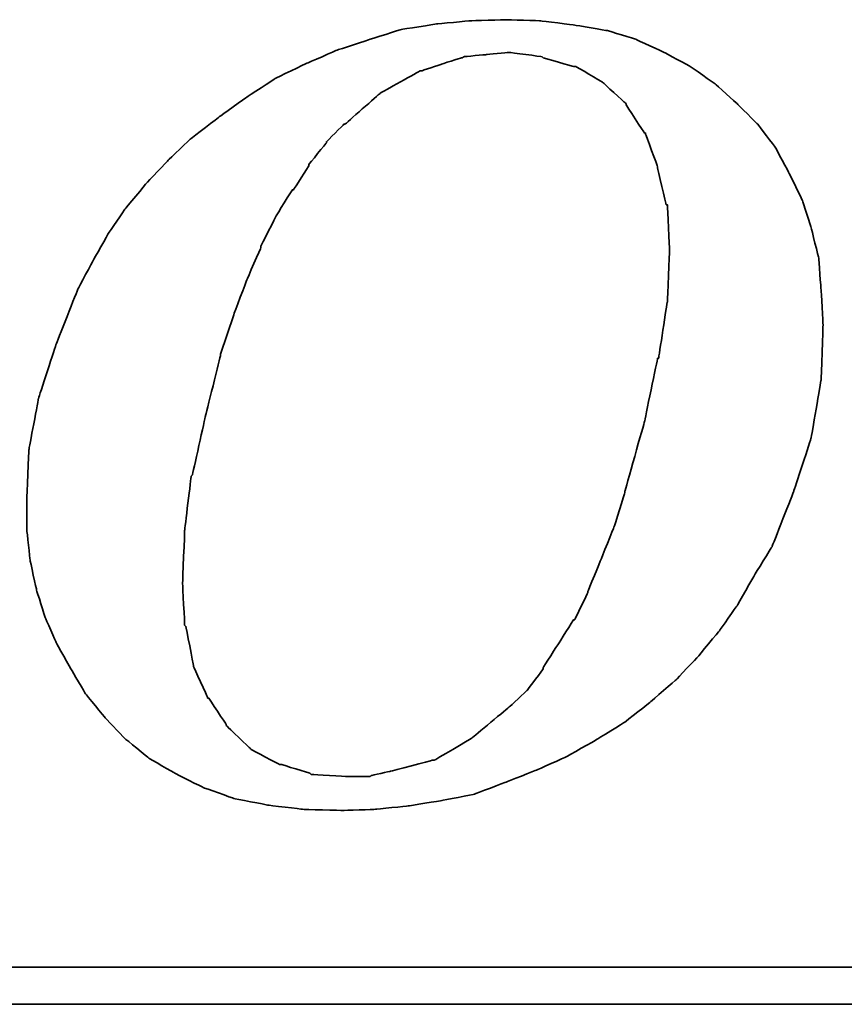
# Model space of a CAD drawing. Header units: millimetres. Extents: x 21 to 280, y -116 to 66.
# Tile 91 of 98: x 223.79 to 225.95, y 6.66 to 9.23. Entities that reach past the tile are written whole.
import ezdxf

# ---------------------------------------------------------------- set-up
doc = ezdxf.new("R2010")
doc.units = ezdxf.units.MM
doc.header["$LTSCALE"] = 0.15
doc.layers.add('DIM', color=4, linetype='CONTINUOUS')
doc.layers.add('layer 1', color=7, linetype='CONTINUOUS')

# ---------------------------------------------------------------- blocks, each defined once
blk = doc.blocks.new('TBI MOTION logo(完整正式版)')
at = {"layer": 'layer 1', "color": 22, "lineweight": 35}
for points, knots in [([(35.79625, -6.98375), (35.79625, -6.98375), (36.23125, -7.43875), (36.23125, -7.43875), (36.23125, -7.43875), (36.23125, -7.43875), (36.75625, -7.87125), (36.75625, -7.87125), (36.75625, -7.87125), (36.75625, -7.87125), (37.33125, -8.20375), (37.33125, -8.20375), (37.33125, -8.20375), (37.33125, -8.20375), (37.95625, -8.51875), (37.95625, -8.51875), (37.95625, -8.51875), (37.95625, -8.51875), (38.62625, -8.75875), (38.62625, -8.75875), (38.62625, -8.75875), (38.62625, -8.75875), (39.37125, -8.90375), (39.37125, -8.90375), (39.37125, -8.90375), (39.37125, -8.90375), (40.14125, -8.99875), (40.14125, -8.99875), (40.14125, -8.99875), (40.14125, -8.99875), (41.02625, -9.02375), (41.02625, -9.02375), (41.02625, -9.02375), (41.02625, -9.02375), (41.74625, -8.99875), (41.74625, -8.99875), (41.74625, -8.99875), (41.74625, -8.99875), (42.46625, -8.92375), (42.46625, -8.92375), (42.46625, -8.92375), (42.46625, -8.92375), (43.21125, -8.80625), (43.21125, -8.80625), (43.21125, -8.80625), (43.21125, -8.80625), (43.93125, -8.66375), (43.93125, -8.66375), (43.93125, -8.66375), (43.93125, -8.66375), (44.62625, -8.39875), (44.62625, -8.39875), (44.62625, -8.39875), (44.62625, -8.39875), (45.29625, -8.13375), (45.29625, -8.13375), (45.29625, -8.13375), (45.29625, -8.13375), (45.94625, -7.84375), (45.94625, -7.84375), (45.94625, -7.84375), (45.94625, -7.84375), (46.61625, -7.46375), (46.61625, -7.46375), (46.61625, -7.46375), (46.61625, -7.46375), (47.24125, -7.07875), (47.24125, -7.07875), (47.24125, -7.07875), (47.24125, -7.07875), (47.81625, -6.62375), (47.81625, -6.62375), (47.81625, -6.62375), (47.81625, -6.62375), (48.36875, -6.14375), (48.36875, -6.14375), (48.36875, -6.14375), (48.36875, -6.14375), (48.84625, -5.64125), (48.84625, -5.64125), (48.84625, -5.64125), (48.84625, -5.64125), (49.32625, -5.06375), (49.32625, -5.06375), (49.32625, -5.06375), (49.32625, -5.06375), (49.71125, -4.51374), (49.71125, -4.51374), (49.71125, -4.51374), (49.71125, -4.51374), (50.09625, -3.83874), (50.09625, -3.83874), (50.09625, -3.83874), (50.09625, -3.83874), (50.48125, -3.21374), (50.48125, -3.21374), (50.48125, -3.21374), (50.48125, -3.21374), (50.96125, -1.99125), (50.96125, -1.99125), (50.96125, -1.99125), (50.96125, -1.99125), (51.34375, -0.81875), (51.34375, -0.81875), (51.34375, -0.81875), (51.34375, -0.81875), (51.56125, 0.45624), (51.56125, 0.45624), (51.56125, 0.45624), (51.56125, 0.45624), (51.60625, 1.67624), (51.60625, 1.67624), (51.60625, 1.67624), (51.60625, 1.67624), (51.56125, 2.44625), (51.56125, 2.44625), (51.56125, 2.44625), (51.56125, 2.44625), (51.51125, 3.14125), (51.51125, 3.14125), (51.51125, 3.14125), (51.51125, 3.14125), (51.34375, 3.81125), (51.34375, 3.81125), (51.34375, 3.81125), (51.34375, 3.81125), (51.15125, 4.41125), (51.15125, 4.41125), (51.15125, 4.41125), (51.15125, 4.41125), (50.86125, 5.01125), (50.86125, 5.01125), (50.86125, 5.01125), (50.86125, 5.01125), (50.55125, 5.58875), (50.55125, 5.58875), (50.55125, 5.58875), (50.55125, 5.58875), (50.16625, 6.09125), (50.16625, 6.09125), (50.16625, 6.09125), (50.16625, 6.09125), (49.71125, 6.54875), (49.71125, 6.54875), (49.71125, 6.54875), (49.71125, 6.54875), (49.23125, 6.98125), (49.23125, 6.98125), (49.23125, 6.98125), (49.23125, 6.98125), (48.67875, 7.36625), (48.67875, 7.36625), (48.67875, 7.36625), (48.67875, 7.36625), (48.10375, 7.67625), (48.10375, 7.67625), (48.10375, 7.67625), (48.10375, 7.67625), (47.48125, 7.96375), (47.48125, 7.96375), (47.48125, 7.96375), (47.48125, 7.96375), (46.85625, 8.15625), (46.85625, 8.15625), (46.85625, 8.15625), (46.85625, 8.15625), (46.13625, 8.27624), (46.13625, 8.27624), (46.13625, 8.27624), (46.13625, 8.27624), (45.39125, 8.37125), (45.39125, 8.37125), (45.39125, 8.37125), (45.39125, 8.37125), (44.62625, 8.39624), (44.62625, 8.39624), (44.62625, 8.39624), (44.62625, 8.39624), (43.83625, 8.37125), (43.83625, 8.37125), (43.83625, 8.37125), (43.83625, 8.37125), (43.09125, 8.30125), (43.09125, 8.30125), (43.09125, 8.30125), (43.09125, 8.30125), (42.32125, 8.18125), (42.32125, 8.18125), (42.32125, 8.18125), (42.32125, 8.18125), (41.62875, 7.96375), (41.62875, 7.96375), (41.62875, 7.96375), (41.62875, 7.96375), (40.90625, 7.72625), (40.90625, 7.72625), (40.90625, 7.72625), (40.90625, 7.72625), (40.23624, 7.43625), (40.23624, 7.43625), (40.23624, 7.43625), (40.23624, 7.43625), (39.54124, 7.10125), (39.54124, 7.10125), (39.54124, 7.10125), (39.54124, 7.10125), (38.91625, 6.69125), (38.91625, 6.69125), (38.91625, 6.69125), (38.91625, 6.69125), (38.31625, 6.26125), (38.31625, 6.26125), (38.31625, 6.26125), (38.31625, 6.26125), (37.69125, 5.78125), (37.69125, 5.78125), (37.69125, 5.78125), (37.69125, 5.78125), (37.18625, 5.30125), (37.18625, 5.30125), (37.18625, 5.30125), (37.18625, 5.30125), (36.70625, 4.79624), (36.70625, 4.79624), (36.70625, 4.79624), (36.70625, 4.79624), (36.23125, 4.22125), (36.23125, 4.22125), (36.23125, 4.22125), (36.23125, 4.22125), (35.87124, 3.69375), (35.87124, 3.69375), (35.87124, 3.69375), (35.87124, 3.69375), (35.53125, 3.09125), (35.53125, 3.09125), (35.53125, 3.09125), (35.53125, 3.09125), (35.19875, 2.47125), (35.19875, 2.47125), (35.19875, 2.47125), (35.19875, 2.47125), (34.71625, 1.24625), (34.71625, 1.24625), (34.71625, 1.24625), (34.71625, 1.24625), (34.33125, 0.06874), (34.33125, 0.06874), (34.33125, 0.06874), (34.33125, 0.06874), (34.11625, -1.07875), (34.11625, -1.07875), (34.11625, -1.07875), (34.11625, -1.07875), (34.07125, -2.15875), (34.07125, -2.15875), (34.07125, -2.15875), (34.07125, -2.15875), (34.07125, -2.85375), (34.07125, -2.85375), (34.07125, -2.85375), (34.07125, -2.85375), (34.14125, -3.50375), (34.14125, -3.50375), (34.14125, -3.50375), (34.14125, -3.50375), (34.28625, -4.17375), (34.28625, -4.17375), (34.28625, -4.17375), (34.28625, -4.17375), (34.47625, -4.77624), (34.47625, -4.77624), (34.47625, -4.77624), (34.47625, -4.77624), (34.71625, -5.32625), (34.71625, -5.32625), (34.71625, -5.32625), (34.71625, -5.32625), (35.05375, -5.92875), (35.05375, -5.92875), (35.05375, -5.92875), (35.05375, -5.92875), (35.36375, -6.45375), (35.36375, -6.45375), (35.36375, -6.45375), (35.36375, -6.45375), (35.79625, -6.98375), (35.79625, -6.98375)], [0, 0, 0, 0, 0.01388889, 0.01388889, 0.01388889, 0.0138889, 0.02777778, 0.02777778, 0.02777778, 0.02777779, 0.04166667, 0.04166667, 0.04166667, 0.04166668, 0.05555556, 0.05555556, 0.05555556, 0.05555557, 0.06944444, 0.06944444, 0.06944444, 0.06944445, 0.08333333, 0.08333333, 0.08333333, 0.08333334, 0.09722222, 0.09722222, 0.09722222, 0.09722223, 0.11111111, 0.11111111, 0.11111111, 0.11111112, 0.125, 0.125, 0.125, 0.12500001, 0.13888889, 0.13888889, 0.13888889, 0.1388889, 0.15277778, 0.15277778, 0.15277778, 0.15277779, 0.16666667, 0.16666667, 0.16666667, 0.16666668, 0.18055556, 0.18055556, 0.18055556, 0.18055557, 0.19444444, 0.19444444, 0.19444444, 0.19444445, 0.20833333, 0.20833333, 0.20833333, 0.20833334, 0.22222222, 0.22222222, 0.22222222, 0.22222223, 0.23611111, 0.23611111, 0.23611111, 0.23611112, 0.25, 0.25, 0.25, 0.25000001, 0.26388889, 0.26388889, 0.26388889, 0.2638889, 0.27777778, 0.27777778, 0.27777778, 0.27777779, 0.29166667, 0.29166667, 0.29166667, 0.29166668, 0.30555556, 0.30555556, 0.30555556, 0.30555557, 0.31944444, 0.31944444, 0.31944444, 0.31944445, 0.33333333, 0.33333333, 0.33333333, 0.33333334, 0.34722222, 0.34722222, 0.34722222, 0.34722223, 0.36111111, 0.36111111, 0.36111111, 0.36111112, 0.375, 0.375, 0.375, 0.37500001, 0.38888889, 0.38888889, 0.38888889, 0.3888889, 0.40277778, 0.40277778, 0.40277778, 0.40277779, 0.41666667, 0.41666667, 0.41666667, 0.41666668, 0.43055556, 0.43055556, 0.43055556, 0.43055557, 0.44444444, 0.44444444, 0.44444444, 0.44444445, 0.45833333, 0.45833333, 0.45833333, 0.45833334, 0.47222222, 0.47222222, 0.47222222, 0.47222223, 0.48611111, 0.48611111, 0.48611111, 0.48611112, 0.5, 0.5, 0.5, 0.50000001, 0.51388889, 0.51388889, 0.51388889, 0.5138889, 0.52777778, 0.52777778, 0.52777778, 0.52777779, 0.54166667, 0.54166667, 0.54166667, 0.54166668, 0.55555556, 0.55555556, 0.55555556, 0.55555557, 0.56944444, 0.56944444, 0.56944444, 0.56944445, 0.58333333, 0.58333333, 0.58333333, 0.58333334, 0.59722222, 0.59722222, 0.59722222, 0.59722223, 0.61111111, 0.61111111, 0.61111111, 0.61111112, 0.625, 0.625, 0.625, 0.62500001, 0.63888889, 0.63888889, 0.63888889, 0.6388889, 0.65277778, 0.65277778, 0.65277778, 0.65277779, 0.66666667, 0.66666667, 0.66666667, 0.66666668, 0.68055556, 0.68055556, 0.68055556, 0.68055557, 0.69444444, 0.69444444, 0.69444444, 0.69444445, 0.70833333, 0.70833333, 0.70833333, 0.70833334, 0.72222222, 0.72222222, 0.72222222, 0.72222223, 0.73611111, 0.73611111, 0.73611111, 0.73611112, 0.75, 0.75, 0.75, 0.75000001, 0.76388889, 0.76388889, 0.76388889, 0.7638889, 0.77777778, 0.77777778, 0.77777778, 0.77777779, 0.79166667, 0.79166667, 0.79166667, 0.79166668, 0.80555556, 0.80555556, 0.80555556, 0.80555557, 0.81944444, 0.81944444, 0.81944444, 0.81944445, 0.83333333, 0.83333333, 0.83333333, 0.83333334, 0.84722222, 0.84722222, 0.84722222, 0.84722223, 0.86111111, 0.86111111, 0.86111111, 0.86111112, 0.875, 0.875, 0.875, 0.87500001, 0.88888889, 0.88888889, 0.88888889, 0.8888889, 0.90277778, 0.90277778, 0.90277778, 0.90277779, 0.91666667, 0.91666667, 0.91666667, 0.91666668, 0.93055556, 0.93055556, 0.93055556, 0.93055557, 0.94444444, 0.94444444, 0.94444444, 0.94444445, 0.95833333, 0.95833333, 0.95833333, 0.95833334, 0.97222222, 0.97222222, 0.97222222, 0.97222223, 0.98611111, 0.98611111, 0.98611111, 0.98611112, 1, 1, 1, 1]), ([(38.33875, 1.03124), (38.33875, 1.03124), (38.62625, 1.89625), (38.62625, 1.89625), (38.62625, 1.89625), (38.62625, 1.89625), (38.91625, 2.66375), (38.91625, 2.66375), (38.91625, 2.66375), (38.91625, 2.66375), (39.22625, 3.38125), (39.22625, 3.38125), (39.22625, 3.38125), (39.22625, 3.38125), (39.22625, 3.40624), (39.22625, 3.40624), (39.22625, 3.40624), (39.22625, 3.40624), (39.56124, 4.07624), (39.56124, 4.07624), (39.56124, 4.07624), (39.56124, 4.07624), (39.92125, 4.65125), (39.92125, 4.65125), (39.92125, 4.65125), (39.92125, 4.65125), (39.94625, 4.65125), (39.94625, 4.65125), (39.94625, 4.65125), (39.94625, 4.65125), (40.28125, 5.17875), (40.28125, 5.17875), (40.28125, 5.17875), (40.28125, 5.17875), (40.28125, 5.20375), (40.28125, 5.20375), (40.28125, 5.20375), (40.28125, 5.20375), (40.66875, 5.68625), (40.66875, 5.68625), (40.66875, 5.68625), (40.66875, 5.68625), (40.66875, 5.70625), (40.66875, 5.70625), (40.66875, 5.70625), (40.66875, 5.70625), (41.05124, 6.09125), (41.05124, 6.09125), (41.05124, 6.09125), (41.05124, 6.09125), (41.07625, 6.09125), (41.07625, 6.09125), (41.07625, 6.09125), (41.07625, 6.09125), (41.84125, 6.76625), (41.84125, 6.76625), (41.84125, 6.76625), (41.84125, 6.76625), (41.86625, 6.78625), (41.86625, 6.78625), (41.86625, 6.78625), (41.86625, 6.78625), (42.73125, 7.26624), (42.73125, 7.26624), (42.73125, 7.26624), (42.73125, 7.26624), (42.75625, 7.26624), (42.75625, 7.26624), (42.75625, 7.26624), (42.75625, 7.26624), (43.18625, 7.41125), (43.18625, 7.41125), (43.18625, 7.41125), (43.18625, 7.41125), (43.64125, 7.55625), (43.64125, 7.55625), (43.64125, 7.55625), (43.64125, 7.55625), (43.66625, 7.55625), (43.66625, 7.55625), (43.66625, 7.55625), (43.66625, 7.55625), (43.69125, 7.58124), (43.69125, 7.58124), (43.69125, 7.58124), (43.69125, 7.58124), (44.19125, 7.62625), (44.19125, 7.62625), (44.19125, 7.62625), (44.19125, 7.62625), (44.67125, 7.67625), (44.67125, 7.67625), (44.67125, 7.67625), (44.67125, 7.67625), (44.69625, 7.67625), (44.69625, 7.67625), (44.69625, 7.67625), (44.69625, 7.67625), (45.41875, 7.58124), (45.41875, 7.58124), (45.41875, 7.58124), (45.41875, 7.58124), (45.44125, 7.55625), (45.44125, 7.55625), (45.44125, 7.55625), (45.44125, 7.55625), (46.11125, 7.36625), (46.11125, 7.36625), (46.11125, 7.36625), (46.11125, 7.36625), (46.13625, 7.36625), (46.13625, 7.36625), (46.13625, 7.36625), (46.13625, 7.36625), (46.15875, 7.36625), (46.15875, 7.36625), (46.15875, 7.36625), (46.15875, 7.36625), (46.73625, 7.02624), (46.73625, 7.02624), (46.73625, 7.02624), (46.73625, 7.02624), (46.76125, 7.00624), (46.76125, 7.00624), (46.76125, 7.00624), (46.76125, 7.00624), (47.24125, 6.57124), (47.24125, 6.57124), (47.24125, 6.57124), (47.24125, 6.57124), (47.26625, 6.54875), (47.26625, 6.54875), (47.26625, 6.54875), (47.26625, 6.54875), (47.26625, 6.52375), (47.26625, 6.52375), (47.26625, 6.52375), (47.26625, 6.52375), (47.67375, 5.89875), (47.67375, 5.89875), (47.67375, 5.89875), (47.67375, 5.89875), (47.69625, 5.89875), (47.69625, 5.89875), (47.69625, 5.89875), (47.69625, 5.89875), (47.69625, 5.87625), (47.69625, 5.87625), (47.69625, 5.87625), (47.69625, 5.87625), (47.96125, 5.15625), (47.96125, 5.15625), (47.96125, 5.15625), (47.96125, 5.15625), (47.96125, 5.13125), (47.96125, 5.13125), (47.96125, 5.13125), (47.96125, 5.13125), (48.15125, 4.31875), (48.15125, 4.31875), (48.15125, 4.31875), (48.15125, 4.31875), (48.17625, 4.31875), (48.17625, 4.31875), (48.17625, 4.31875), (48.17625, 4.31875), (48.17625, 4.29125), (48.17625, 4.29125), (48.17625, 4.29125), (48.17625, 4.29125), (48.22625, 3.33125), (48.22625, 3.33125), (48.22625, 3.33125), (48.22625, 3.33125), (48.22625, 3.30875), (48.22625, 3.30875), (48.22625, 3.30875), (48.22625, 3.30875), (48.17625, 2.20624), (48.17625, 2.20624), (48.17625, 2.20624), (48.17625, 2.20624), (48.17625, 2.18124), (48.17625, 2.18124), (48.17625, 2.18124), (48.17625, 2.18124), (47.98375, 0.93624), (47.98375, 0.93624), (47.98375, 0.93624), (47.98375, 0.93624), (47.96125, 0.93624), (47.96125, 0.93624), (47.96125, 0.93624), (47.96125, 0.93624), (47.67375, -0.45874), (47.67375, -0.45874), (47.67375, -0.45874), (47.67375, -0.45874), (47.24125, -1.99125), (47.24125, -1.99125), (47.24125, -1.99125), (47.24125, -1.99125), (47.24125, -2.01874), (47.24125, -2.01874), (47.24125, -2.01874), (47.24125, -2.01874), (47.00125, -2.78375), (47.00125, -2.78375), (47.00125, -2.78375), (47.00125, -2.78375), (46.71125, -3.50375), (46.71125, -3.50375), (46.71125, -3.50375), (46.71125, -3.50375), (46.42625, -4.19875), (46.42625, -4.19875), (46.42625, -4.19875), (46.42625, -4.19875), (46.42625, -4.22375), (46.42625, -4.22375), (46.42625, -4.22375), (46.42625, -4.22375), (46.13625, -4.82374), (46.13625, -4.82374), (46.13625, -4.82374), (46.13625, -4.82374), (46.11125, -4.82374), (46.11125, -4.82374), (46.11125, -4.82374), (46.11125, -4.82374), (45.77625, -5.35125), (45.77625, -5.35125), (45.77625, -5.35125), (45.77625, -5.35125), (45.44125, -5.87875), (45.44125, -5.87875), (45.44125, -5.87875), (45.44125, -5.87875), (45.44125, -5.90375), (45.44125, -5.90375), (45.44125, -5.90375), (45.44125, -5.90375), (45.10625, -6.35875), (45.10625, -6.35875), (45.10625, -6.35875), (45.10625, -6.35875), (45.08125, -6.38375), (45.08125, -6.38375), (45.08125, -6.38375), (45.08125, -6.38375), (44.69625, -6.74375), (44.69625, -6.74375), (44.69625, -6.74375), (44.69625, -6.74375), (43.88375, -7.41625), (43.88375, -7.41625), (43.88375, -7.41625), (43.88375, -7.41625), (43.85625, -7.43875), (43.85625, -7.43875), (43.85625, -7.43875), (43.85625, -7.43875), (43.04125, -7.91875), (43.04125, -7.91875), (43.04125, -7.91875), (43.04125, -7.91875), (43.01625, -7.91875), (43.01625, -7.91875), (43.01625, -7.91875), (43.01625, -7.91875), (42.99625, -7.91875), (42.99625, -7.91875), (42.99625, -7.91875), (42.99625, -7.91875), (42.08125, -8.15875), (42.08125, -8.15875), (42.08125, -8.15875), (42.08125, -8.15875), (41.65125, -8.25625), (41.65125, -8.25625), (41.65125, -8.25625), (41.65125, -8.25625), (41.62875, -8.27875), (41.62875, -8.27875), (41.62875, -8.27875), (41.62875, -8.27875), (41.60125, -8.27875), (41.60125, -8.27875), (41.60125, -8.27875), (41.60125, -8.27875), (41.12125, -8.27875), (41.12125, -8.27875), (41.12125, -8.27875), (41.12125, -8.27875), (40.35624, -8.23125), (40.35624, -8.23125), (40.35624, -8.23125), (40.35624, -8.23125), (40.33125, -8.23125), (40.33125, -8.23125), (40.33125, -8.23125), (40.33125, -8.23125), (40.30625, -8.20375), (40.30625, -8.20375), (40.30625, -8.20375), (40.30625, -8.20375), (39.68375, -8.01375), (39.68375, -8.01375), (39.68375, -8.01375), (39.68375, -8.01375), (39.66124, -8.01375), (39.66124, -8.01375), (39.66124, -8.01375), (39.66124, -8.01375), (39.63625, -8.01375), (39.63625, -8.01375), (39.63625, -8.01375), (39.63625, -8.01375), (39.01125, -7.67875), (39.01125, -7.67875), (39.01125, -7.67875), (39.01125, -7.67875), (38.98875, -7.65375), (38.98875, -7.65375), (38.98875, -7.65375), (38.98875, -7.65375), (38.48625, -7.17375), (38.48625, -7.17375), (38.48625, -7.17375), (38.48625, -7.17375), (38.45875, -7.14875), (38.45875, -7.14875), (38.45875, -7.14875), (38.45875, -7.14875), (38.45875, -7.12875), (38.45875, -7.12875), (38.45875, -7.12875), (38.45875, -7.12875), (38.07625, -6.54875), (38.07625, -6.54875), (38.07625, -6.54875), (38.07625, -6.54875), (38.05125, -6.54875), (38.05125, -6.54875), (38.05125, -6.54875), (38.05125, -6.54875), (38.05125, -6.52875), (38.05125, -6.52875), (38.05125, -6.52875), (38.05125, -6.52875), (37.74125, -5.85375), (37.74125, -5.85375), (37.74125, -5.85375), (37.74125, -5.85375), (37.74125, -5.82875), (37.74125, -5.82875), (37.74125, -5.82875), (37.74125, -5.82875), (37.57375, -4.96875), (37.57375, -4.96875), (37.57375, -4.96875), (37.57375, -4.96875), (37.54625, -4.94375), (37.54625, -4.94375), (37.54625, -4.94375), (37.54625, -4.94375), (37.50125, -4.03375), (37.50125, -4.03375), (37.50125, -4.03375), (37.50125, -4.03375), (37.50125, -4.00875), (37.50125, -4.00875), (37.50125, -4.00875), (37.50125, -4.00875), (37.54625, -2.85375), (37.54625, -2.85375), (37.54625, -2.85375), (37.54625, -2.85375), (37.69125, -1.65875), (37.69125, -1.65875), (37.69125, -1.65875), (37.69125, -1.65875), (37.71624, -1.63375), (37.71624, -1.63375), (37.71624, -1.63375), (37.71624, -1.63375), (38.00375, -0.33875), (38.00375, -0.33875), (38.00375, -0.33875), (38.00375, -0.33875), (38.33875, 1.00624), (38.33875, 1.00624), (38.33875, 1.00624), (38.33875, 1.00624), (38.33875, 1.03124), (38.33875, 1.03124)], [0, 0, 0, 0, 0.01010101, 0.01010101, 0.01010101, 0.01010102, 0.02020202, 0.02020202, 0.02020202, 0.02020203, 0.03030303, 0.03030303, 0.03030303, 0.03030304, 0.04040404, 0.04040404, 0.04040404, 0.04040405, 0.05050505, 0.05050505, 0.05050505, 0.05050506, 0.06060606, 0.06060606, 0.06060606, 0.06060607, 0.07070707, 0.07070707, 0.07070707, 0.07070708, 0.08080808, 0.08080808, 0.08080808, 0.08080809, 0.09090909, 0.09090909, 0.09090909, 0.0909091, 0.1010101, 0.1010101, 0.1010101, 0.10101011, 0.11111111, 0.11111111, 0.11111111, 0.11111112, 0.12121212, 0.12121212, 0.12121212, 0.12121213, 0.13131313, 0.13131313, 0.13131313, 0.13131314, 0.14141414, 0.14141414, 0.14141414, 0.14141415, 0.15151515, 0.15151515, 0.15151515, 0.15151516, 0.16161616, 0.16161616, 0.16161616, 0.16161617, 0.17171717, 0.17171717, 0.17171717, 0.17171718, 0.18181818, 0.18181818, 0.18181818, 0.18181819, 0.19191919, 0.19191919, 0.19191919, 0.1919192, 0.2020202, 0.2020202, 0.2020202, 0.20202021, 0.21212121, 0.21212121, 0.21212121, 0.21212122, 0.22222222, 0.22222222, 0.22222222, 0.22222223, 0.23232323, 0.23232323, 0.23232323, 0.23232324, 0.24242424, 0.24242424, 0.24242424, 0.24242425, 0.25252525, 0.25252525, 0.25252525, 0.25252526, 0.26262626, 0.26262626, 0.26262626, 0.26262627, 0.27272727, 0.27272727, 0.27272727, 0.27272728, 0.28282828, 0.28282828, 0.28282828, 0.28282829, 0.29292929, 0.29292929, 0.29292929, 0.2929293, 0.3030303, 0.3030303, 0.3030303, 0.30303031, 0.31313131, 0.31313131, 0.31313131, 0.31313132, 0.32323232, 0.32323232, 0.32323232, 0.32323233, 0.33333333, 0.33333333, 0.33333333, 0.33333334, 0.34343434, 0.34343434, 0.34343434, 0.34343435, 0.35353535, 0.35353535, 0.35353535, 0.35353536, 0.36363636, 0.36363636, 0.36363636, 0.36363637, 0.37373737, 0.37373737, 0.37373737, 0.37373738, 0.38383838, 0.38383838, 0.38383838, 0.38383839, 0.39393939, 0.39393939, 0.39393939, 0.3939394, 0.4040404, 0.4040404, 0.4040404, 0.40404041, 0.41414141, 0.41414141, 0.41414141, 0.41414142, 0.42424242, 0.42424242, 0.42424242, 0.42424243, 0.43434343, 0.43434343, 0.43434343, 0.43434344, 0.44444444, 0.44444444, 0.44444444, 0.44444445, 0.45454545, 0.45454545, 0.45454545, 0.45454546, 0.46464646, 0.46464646, 0.46464646, 0.46464647, 0.47474747, 0.47474747, 0.47474747, 0.47474748, 0.48484848, 0.48484848, 0.48484848, 0.48484849, 0.49494949, 0.49494949, 0.49494949, 0.4949495, 0.50505051, 0.50505051, 0.50505051, 0.50505052, 0.51515152, 0.51515152, 0.51515152, 0.51515153, 0.52525253, 0.52525253, 0.52525253, 0.52525254, 0.53535354, 0.53535354, 0.53535354, 0.53535355, 0.54545455, 0.54545455, 0.54545455, 0.54545456, 0.55555556, 0.55555556, 0.55555556, 0.55555557, 0.56565657, 0.56565657, 0.56565657, 0.56565658, 0.57575758, 0.57575758, 0.57575758, 0.57575759, 0.58585859, 0.58585859, 0.58585859, 0.5858586, 0.5959596, 0.5959596, 0.5959596, 0.59595961, 0.60606061, 0.60606061, 0.60606061, 0.60606062, 0.61616162, 0.61616162, 0.61616162, 0.61616163, 0.62626263, 0.62626263, 0.62626263, 0.62626264, 0.63636364, 0.63636364, 0.63636364, 0.63636365, 0.64646465, 0.64646465, 0.64646465, 0.64646466, 0.65656566, 0.65656566, 0.65656566, 0.65656567, 0.66666667, 0.66666667, 0.66666667, 0.66666668, 0.67676768, 0.67676768, 0.67676768, 0.67676769, 0.68686869, 0.68686869, 0.68686869, 0.6868687, 0.6969697, 0.6969697, 0.6969697, 0.69696971, 0.70707071, 0.70707071, 0.70707071, 0.70707072, 0.71717172, 0.71717172, 0.71717172, 0.71717173, 0.72727273, 0.72727273, 0.72727273, 0.72727274, 0.73737374, 0.73737374, 0.73737374, 0.73737375, 0.74747475, 0.74747475, 0.74747475, 0.74747476, 0.75757576, 0.75757576, 0.75757576, 0.75757577, 0.76767677, 0.76767677, 0.76767677, 0.76767678, 0.77777778, 0.77777778, 0.77777778, 0.77777779, 0.78787879, 0.78787879, 0.78787879, 0.7878788, 0.7979798, 0.7979798, 0.7979798, 0.79797981, 0.80808081, 0.80808081, 0.80808081, 0.80808082, 0.81818182, 0.81818182, 0.81818182, 0.81818183, 0.82828283, 0.82828283, 0.82828283, 0.82828284, 0.83838384, 0.83838384, 0.83838384, 0.83838385, 0.84848485, 0.84848485, 0.84848485, 0.84848486, 0.85858586, 0.85858586, 0.85858586, 0.85858587, 0.86868687, 0.86868687, 0.86868687, 0.86868688, 0.87878788, 0.87878788, 0.87878788, 0.87878789, 0.88888889, 0.88888889, 0.88888889, 0.8888889, 0.8989899, 0.8989899, 0.8989899, 0.89898991, 0.90909091, 0.90909091, 0.90909091, 0.90909092, 0.91919192, 0.91919192, 0.91919192, 0.91919193, 0.92929293, 0.92929293, 0.92929293, 0.92929294, 0.93939394, 0.93939394, 0.93939394, 0.93939395, 0.94949495, 0.94949495, 0.94949495, 0.94949496, 0.95959596, 0.95959596, 0.95959596, 0.95959597, 0.96969697, 0.96969697, 0.96969697, 0.96969698, 0.97979798, 0.97979798, 0.97979798, 0.97979799, 0.98989899, 0.98989899, 0.98989899, 0.989899, 1, 1, 1, 1]), ([(75.90875, -9.47875), (75.90875, -9.47875), (75.90875, -12.28625), (75.90875, -12.28625), (75.90875, -12.28625), (75.90875, -12.28625), (75.90875, -12.47875), (75.90875, -12.47875), (75.90875, -12.47875), (75.90875, -12.47875), (75.71625, -12.47875), (75.71625, -12.47875), (75.71625, -12.47875), (75.71625, -12.47875), (-88.32875, -12.47875), (-88.32875, -12.47875), (-88.32875, -12.47875), (-88.32875, -12.47875), (-88.32875, -13.29375), (-88.32875, -13.29375), (-88.32875, -13.29375), (-88.32875, -13.29375), (82.89125, -13.29375), (82.89125, -13.29375), (82.89125, -13.29375), (82.89125, -13.29375), (75.90875, -9.47875), (75.90875, -9.47875)], [0, 0, 0, 0, 0.14285714, 0.14285714, 0.14285714, 0.14285715, 0.28571429, 0.28571429, 0.28571429, 0.2857143, 0.42857143, 0.42857143, 0.42857143, 0.42857144, 0.57142857, 0.57142857, 0.57142857, 0.57142858, 0.71428571, 0.71428571, 0.71428571, 0.71428572, 0.85714286, 0.85714286, 0.85714286, 0.85714287, 1, 1, 1, 1])]:
    blk.add_open_spline(points, degree=3, knots=knots, dxfattribs=at)

msp = doc.modelspace()

# ---------------------------------------------------------------- block references
at = {"layer": 'DIM', "color": 0, "xscale": 0.1185822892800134, "yscale": 0.1185822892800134, "zscale": 0.1185822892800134}
msp.add_blockref('TBI MOTION logo(完整正式版)', (219.772, 8.2355), dxfattribs=at)

doc.saveas('drawing.dxf')
